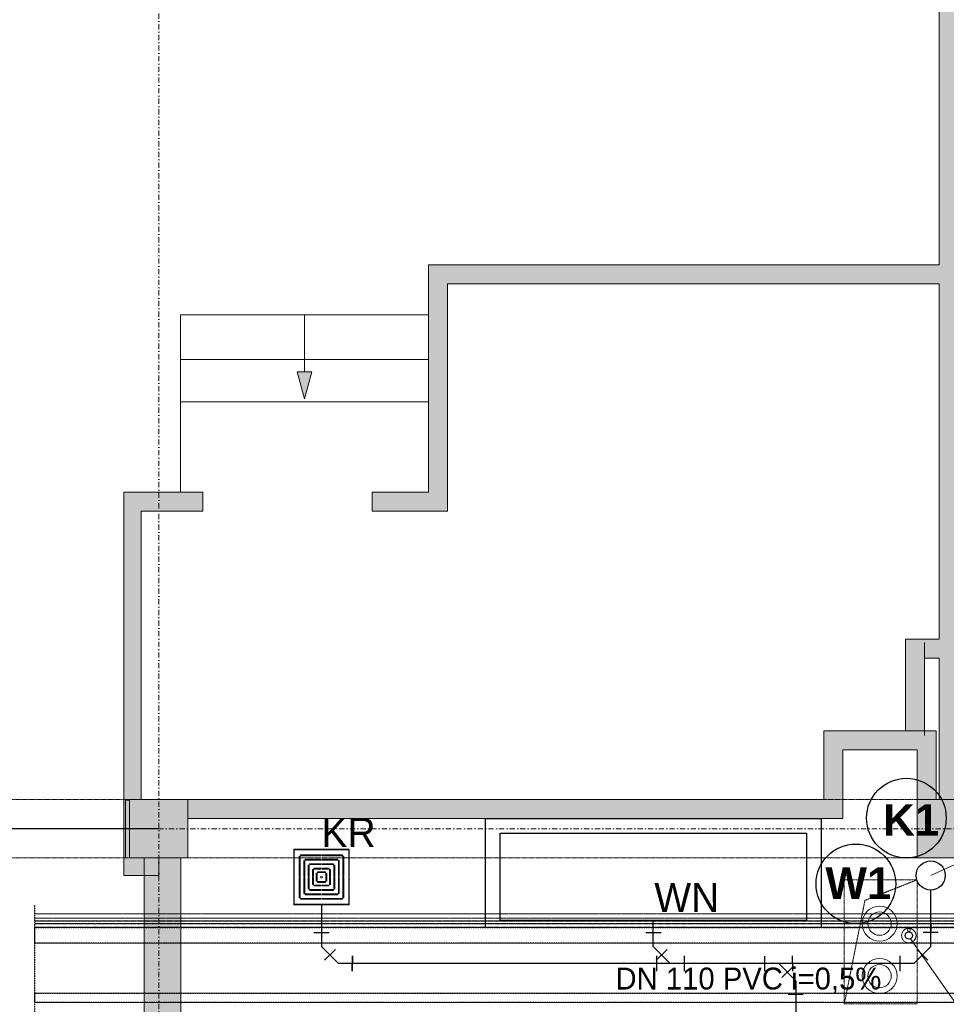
# Model space of a CAD drawing. Header units: centimetres. Extents: x -1589 to 108054, y -205274 to 31709.
# Tile 162 of 256: x 1283 to 1919, y 27750 to 28425. Entities that reach past the tile are written whole.
import ezdxf

# ---------------------------------------------------------------- set-up
doc = ezdxf.new("R2010")
doc.units = ezdxf.units.CM
doc.header["$LTSCALE"] = 0.01
doc.header["$MEASUREMENT"] = 0
for name, pattern in [('DASHEDX2', [38.1, 25.4, -12.7]), ('GESTRICHELT', [7, 4, -3]), ('Krawędzie ukryte', [27, 20, -7]), ('Kropki i Kreski', [72, 36, -18, 0, -18]), ('Przerywana podwójnie', [109.361107, 52.916665, -21.166666, 14.111111, -21.166666])]:
    doc.linetypes.add(name, pattern=pattern)
for name, color, linetype in [('2_instalacje pompownia.ISTN', 7, 'Continuous'), ('2_słupy.ISTN', 7, 'Continuous'), ('2_ściany wewnętrzne.ISTN', 7, 'Continuous'), ('2_ściany zewnętrzne.ISTN', 7, 'Continuous'), ('3_linie 2D .ISTN', 7, 'Continuous'), ('3_linii 2D .K_IR', 7, 'Continuous'), ('3_opisy.K_IR', 7, 'Continuous'), ('3_wentylacja.K_IR', 7, 'Continuous'), ('4_osie.ISTN', 7, 'Continuous'), ('5_wymiary.ISTN', 7, 'Continuous'), ('_KD', 7, 'Continuous'), ('_WOD-KAN', 7, 'Continuous')]:
    doc.layers.add(name, color=color, linetype=linetype)
for name, color, linetype, lineweight in [('_kanalizacja', 30, 'Continuous', 30), ('P-SANR-FIXT', 7, 'Continuous', 18), ('Parter Budynek 1__Opis', 8, 'Continuous', 5), ('PODKŁAD', 8, 'Continuous', 5)]:
    doc.layers.add(name, color=color, linetype=linetype, lineweight=lineweight)
doc.styles.add('GENERATED_STYLE_1', font='txt')
doc.linetypes.add('ZIGZAG', pattern='A,0.0001,-0.2,[131,ltypeshp.shx,S=0.2,R=0,X=-0.2,Y=0],-0.4,[131,ltypeshp.shx,S=0.2,R=180,X=0.2,Y=0],-0.2', length=0.8001)
doc.dimstyles.new('GENERATED_STYLE__2', dxfattribs={"dimtxt": 0.18, "dimasz": 18.24, "dimexe": 0.18, "dimexo": 0.0625, "dimgap": 0.09, "dimtad": 0, "dimtih": 1, "dimtoh": 1, "dimdec": 4, "dimzin": 0, "dimdsep": 46, "dimcen": 0.09, "dimadec": 0, "dimazin": 0, "dimtfac": 1, "dimtdec": 4, "dimtmove": 0, "dimatfit": 3, "dimldrblk": 'ARROWHEAD_5', "dimfxl": 1, "dimtolj": 1, "dimtzin": 0, "dimarcsym": 0})

# ---------------------------------------------------------------- blocks, each defined once
blk = doc.blocks.new('*D13')
at = {"layer": '5_wymiary.ISTN', "color": 0, "linetype": 'Continuous', "lineweight": -2}
for p, q in [((1378.57, 27870.5), (724.31, 27870.5)), ((724.49, 27852.26), (724.49, 27571.23)), ((724.49, 27288.74), (724.49, 27569.97)), ((737.03, 27270.5), (724.31, 27270.5))]:
    blk.add_line(p, q, dxfattribs=at)
at = {"layer": '5_wymiary.ISTN', "color": 0}
for points in [[(727.53, 27852.26), (721.45, 27852.26), (724.49, 27870.5)], [(721.45, 27288.74), (727.53, 27288.74), (724.49, 27270.5)]]:
    blk.add_solid(points, dxfattribs=at)
at = {"layer": 'Defpoints', "color": 0}
for p in [(724.49, 27870.5), (1378.63, 27870.5), (737.09, 27270.5)]:
    blk.add_point(p, dxfattribs=at)
at = {"layer": '5_wymiary.ISTN', "color": 0, "lineweight": 5, "insert": (724.49, 27570.6), "char_height": 0.18, "attachment_point": 5, "rotation": 90}
blk.add_mtext('\\A1;600.0000', dxfattribs=at)
blk = doc.blocks.new('ARROWHEAD_5')
at = {"linetype": 'Continuous', "lineweight": 0}
blk.add_hatch(color=0, dxfattribs=at).paths.add_polyline_path([(-1, 0.2679), (0, 0), (-1, -0.2679)])
at = {"color": 0, "linetype": 'Continuous', "lineweight": 0}
blk.add_line((0, 0), (-1, 0), dxfattribs=at)
blk = doc.blocks.new('*D14')
at = {"layer": '5_wymiary.ISTN', "color": 0, "linetype": 'Continuous', "lineweight": -2}
for p, q in [((1378.57, 28470.56), (724.31, 28470.56)), ((724.49, 28452.32), (724.49, 28171.3)), ((724.49, 27888.74), (724.49, 28169.95)), ((1378.57, 27870.5), (724.31, 27870.5))]:
    blk.add_line(p, q, dxfattribs=at)
at = {"layer": '5_wymiary.ISTN', "color": 0}
for points in [[(727.53, 28452.32), (721.45, 28452.32), (724.49, 28470.56)], [(721.45, 27888.74), (727.53, 27888.74), (724.49, 27870.5)]]:
    blk.add_solid(points, dxfattribs=at)
at = {"layer": 'Defpoints', "color": 0}
for p in [(724.49, 28470.56), (1378.63, 28470.56), (1378.63, 27870.5)]:
    blk.add_point(p, dxfattribs=at)
at = {"layer": '5_wymiary.ISTN', "color": 0, "lineweight": 5, "insert": (724.49, 28170.62), "char_height": 0.18, "attachment_point": 5, "rotation": 90}
blk.add_mtext('\\A1;600.0538', dxfattribs=at)

msp = doc.modelspace()

# ---------------------------------------------------------------- hatches: boundary and pattern name
at = {"layer": '2_słupy.ISTN', "linetype": 'Continuous', "lineweight": 5}
for points in [[(1358.63417, 27850.50296), (1398.63417, 27850.50296), (1398.63417, 27890.50296), (1358.63417, 27890.50296)], [(1898.63417, 27850.50296), (1938.63417, 27850.50296), (1938.63417, 27890.50296), (1898.63417, 27890.50296)]]:
    msp.add_hatch(color=8, dxfattribs=at).paths.add_polyline_path(points)
at = {"layer": '2_ściany wewnętrzne.ISTN', "linetype": 'Continuous', "lineweight": 5}
for points in [[(1913.63417, 28000.55677), (1938.63417, 28000.55677), (1938.63417, 28450.50296), (1913.63417, 28450.50296)], [(1576.63417, 28257.19113), (1563.63417, 28257.19113), (1576.63417, 28244.19113)], [(1576.63417, 28244.19113), (1563.63417, 28257.19113), (1563.63417, 28244.19113)], [(1576.63417, 28244.19113), (1913.63417, 28244.19113), (1913.63417, 28257.19113), (1576.63417, 28257.19113)], [(1576.63417, 28101.19113), (1576.63417, 28244.19113), (1563.63417, 28244.19113), (1563.63417, 28101.19113)], [(1366.63417, 28101.19113), (1354.63417, 28101.19113), (1366.63417, 28088.19113)], [(1354.63417, 28088.19113), (1366.63417, 28088.19113), (1354.63417, 28101.19113)], [(1366.63417, 28088.19113), (1408.95692, 28088.19113), (1408.95692, 28101.19113), (1366.63417, 28101.19113)], [(1524.95692, 28088.19113), (1563.63417, 28088.19113), (1563.63417, 28101.19113), (1524.95692, 28101.19113)], [(1576.63417, 28101.19113), (1563.63417, 28101.19113), (1576.63417, 28088.19113)], [(1563.63417, 28101.19113), (1563.63417, 28088.19113), (1576.63417, 28088.19113)], [(1890.63417, 27987.55677), (1903.63417, 27987.55677), (1890.63417, 28000.55677)], [(1890.63417, 28000.55677), (1903.63417, 27987.55677), (1903.63417, 28000.55677)], [(1903.63417, 27987.55677), (1948.63417, 27987.55677), (1948.63417, 28000.55677), (1903.63417, 28000.55677)], [(1890.63417, 27987.55677), (1890.63417, 27937.55678), (1903.63417, 27937.55678), (1903.63417, 27987.55677)], [(1938.63417, 27890.59841), (1938.63417, 27987.55677), (1913.63417, 27987.55677), (1913.63417, 27890.59841)], [(1398.31764, 27890.50296), (1398.63417, 27890.50296), (1398.63417, 27877.55677), (1834.63417, 27877.55677), (1834.63417, 27890.55677), (1398.31764, 27890.55677)], [(1834.63417, 27877.55677), (1847.63417, 27877.55677), (1834.63417, 27890.55677)], [(1847.63417, 27890.55677), (1834.63417, 27890.55677), (1847.63417, 27877.55677)], [(1938.63417, 27890.59841), (1913.63417, 27890.59841), (1913.63417, 27890.50296), (1938.45062, 27890.50296)], [(1358.63417, 27850.55678), (1354.63417, 27850.55678), (1354.63417, 27838.55678), (1366.58035, 27850.50296), (1358.63417, 27850.50296)], [(1354.63417, 27838.55678), (1378.63417, 27838.55678), (1378.63417, 27850.50296), (1366.58035, 27850.50296)], [(1368.69747, 27850.50296), (1368.69747, 27290.50296), (1393.69747, 27290.50296), (1393.69747, 27850.50296)]]:
    msp.add_hatch(color=8, dxfattribs=at).paths.add_polyline_path(points)
at = {"layer": '2_ściany zewnętrzne.ISTN', "linetype": 'Continuous', "lineweight": 5}
for points in [[(1354.63417, 27850.55678), (1358.63417, 27850.55678), (1358.63417, 27890.50296), (1366.63417, 27890.50296), (1366.63417, 28088.19113), (1354.63417, 28088.19113)], [(1847.63417, 27937.55678), (1834.63417, 27937.55678), (1847.63417, 27924.55678)], [(1847.63417, 27924.55678), (1834.63417, 27937.55678), (1834.63417, 27924.55678)], [(1847.63417, 27924.55678), (1911.63417, 27924.55678), (1911.63417, 27937.55678), (1847.63417, 27937.55678)], [(1847.63417, 27890.55677), (1847.63417, 27924.55678), (1834.63417, 27924.55678), (1834.63417, 27890.55677)], [(1898.63417, 27890.50296), (1911.63417, 27890.50296), (1911.63417, 27924.55678), (1898.63417, 27924.55678)], [(1355.9486, 27850.55678), (1358.63417, 27850.55678), (1358.63417, 27890.16261), (1355.9486, 27890.16261)]]:
    msp.add_hatch(color=8, dxfattribs=at).paths.add_polyline_path(points)
at = {"layer": '3_linie 2D .ISTN', "linetype": 'Continuous', "lineweight": 5}
msp.add_hatch(color=8, dxfattribs=at).paths.add_polyline_path([(1478.55076, 28165.15203), (1483.55076, 28183.81228), (1473.55076, 28183.81228)])

# ---------------------------------------------------------------- linework, layer by layer
at = {"color": 5, "linetype": 'Krawędzie ukryte', "lineweight": 25, "ltscale": 0.1}
msp.add_lwpolyline([(2103.69747, 27791.99172), (1293.69747, 27791.99172), (1293.69747, 27802.89172), (2103.69747, 27802.89172)], close=True, dxfattribs=at)
at = {"color": 8, "lineweight": 5}
msp.add_circle((1892.852, 27797.33418), 2.5, dxfattribs=at)
at = {"color": 5, "lineweight": 30}
msp.add_circle((1892.852, 27797.33418), 2.5, dxfattribs=at)
at = {"color": 1, "linetype": 'ZIGZAG', "lineweight": 15, "ltscale": 10}
msp.add_circle((1892.852, 27801.10585), 1, dxfattribs=at)
at = {"layer": '2_instalacje pompownia.ISTN', "color": 8, "linetype": 'Przerywana podwójnie', "lineweight": 5}
for p, q in [((1293.69747, 27812.21121), (2103.69747, 27812.21121)), ((2103.69747, 27809.21121), (1293.69747, 27809.21121)), ((1293.69747, 27807.37098), (2103.69747, 27807.37098)), ((2103.69747, 27805.37098), (1293.69747, 27805.37098)), ((1293.69747, 27802.99172), (2103.69747, 27802.99172)), ((2103.69747, 27791.99172), (1293.69747, 27791.99172)), ((1293.69747, 27757.8174), (2103.69747, 27757.8174)), ((2103.69747, 27751.4174), (1293.69747, 27751.4174))]:
    msp.add_line(p, q, dxfattribs=at)
at = {"layer": '2_instalacje pompownia.ISTN', "color": 8, "linetype": 'Krawędzie ukryte', "lineweight": 5}
for p, q in [((2103.69747, 27812.11121), (1293.69747, 27812.11121)), ((2103.69747, 27809.31121), (1293.69747, 27809.31121)), ((2103.69747, 27807.27098), (1293.69747, 27807.27098)), ((2103.69747, 27805.47098), (1293.69747, 27805.47098)), ((2103.69747, 27802.89172), (1293.69747, 27802.89172)), ((2103.69747, 27792.09172), (1293.69747, 27792.09172)), ((2103.69747, 27757.7174), (1293.69747, 27757.7174)), ((2103.69747, 27751.5174), (1293.69747, 27751.5174))]:
    msp.add_line(p, q, dxfattribs=at)
at = {"layer": '2_słupy.ISTN', "color": 8, "linetype": 'Continuous', "lineweight": 5}
msp.add_line((1903.63417, 27934.55678), (1903.63417, 27998.24315), dxfattribs=at)
at = {"layer": '2_słupy.ISTN', "color": 8, "linetype": 'Continuous', "lineweight": 5, "flags": 128}
for points in [[(1358.63417, 27850.50296), (1398.63417, 27850.50296), (1398.63417, 27890.50296), (1358.63417, 27890.50296)], [(1898.63417, 27850.50296), (1938.63417, 27850.50296), (1938.63417, 27890.50296), (1898.63417, 27890.50296)]]:
    msp.add_lwpolyline(points, close=True, dxfattribs=at)
at = {"layer": '2_ściany wewnętrzne.ISTN', "color": 8, "linetype": 'Continuous', "lineweight": 5}
for p, q in [((1408.95692, 28088.19113), (1408.95692, 28101.19113)), ((1408.95692, 28088.19113), (1408.95692, 28101.19113)), ((1524.95692, 28088.19113), (1524.95692, 28101.19113)), ((1524.95692, 28088.19113), (1524.95692, 28101.19113))]:
    msp.add_line(p, q, dxfattribs=at)
at = {"layer": '2_ściany wewnętrzne.ISTN', "color": 8, "linetype": 'Continuous', "lineweight": 5, "flags": 128}
for points in [[(1913.63417, 28450.55678), (1913.63417, 28257.19113)], [(1913.63417, 28257.19113), (1563.63417, 28257.19113)], [(1563.63417, 28257.19113), (1563.63417, 28244.19113)], [(1563.63417, 28244.19113), (1563.63417, 28101.19113)], [(1576.63417, 28244.19113), (1913.63417, 28244.19113)], [(1576.63417, 28088.19113), (1576.63417, 28244.19113)], [(1913.63417, 28244.19113), (1913.63417, 28000.55677)], [(1408.95692, 28101.19113), (1354.63417, 28101.19113)], [(1563.63417, 28101.19113), (1524.95692, 28101.19113)], [(1366.63417, 28088.19113), (1408.95692, 28088.19113)], [(1524.95692, 28088.19113), (1563.63417, 28088.19113)], [(1576.63417, 28088.19113), (1563.63417, 28088.19113)], [(1890.63417, 28000.55677), (1890.63417, 27937.55678)], [(1890.63417, 28000.55677), (1903.63417, 28000.55677)], [(1913.63417, 28000.55677), (1903.63417, 28000.55677)], [(1903.63417, 27937.55678), (1903.63417, 27987.55677)], [(1903.63417, 27987.55677), (1913.63417, 27987.55677)], [(1913.63417, 27987.55677), (1913.63417, 27890.50296)], [(1903.63417, 27937.55678), (1890.63417, 27937.55678)], [(1834.63417, 27890.55677), (1398.31764, 27890.55677)], [(1398.63417, 27877.55677), (1847.63417, 27877.55677)], [(1368.69747, 27850.50296), (1368.69747, 27290.50296)], [(1378.63417, 27850.50296), (1378.63417, 27838.55678)], [(1393.69747, 27290.50296), (1393.69747, 27850.50296)], [(1354.63417, 27838.55678), (1378.63417, 27838.55678)]]:
    msp.add_lwpolyline(points, dxfattribs=at)
at = {"layer": '2_ściany zewnętrzne.ISTN', "color": 8, "linetype": 'Continuous', "lineweight": 5, "flags": 128}
for points in [[(1354.63417, 28101.19113), (1354.63417, 28088.19113)], [(1354.63417, 28088.19113), (1354.63417, 27850.55678)], [(1366.63417, 27890.50296), (1366.63417, 28088.19113)], [(1911.63417, 27937.55678), (1834.63417, 27937.55678)], [(1834.63417, 27937.55678), (1834.63417, 27924.55678)], [(1911.63417, 27937.55678), (1911.63417, 27924.55678)], [(1834.63417, 27924.55678), (1834.63417, 27890.55677)], [(1847.63417, 27924.55678), (1898.63417, 27924.55678)], [(1847.63417, 27890.55677), (1847.63417, 27924.55678)], [(1898.63417, 27924.55678), (1898.63417, 27890.50296)], [(1911.63417, 27890.50296), (1911.63417, 27924.55678)], [(1358.63417, 27890.16261), (1355.9486, 27890.16261)], [(1355.9486, 27890.16261), (1355.9486, 27850.55678)], [(1847.63417, 27877.55677), (1847.63417, 27890.55677)], [(1354.63417, 27838.55678), (1354.63417, 27850.55678)]]:
    msp.add_lwpolyline(points, dxfattribs=at)
at = {"layer": '3_linie 2D .ISTN', "color": 8, "linetype": 'Continuous', "lineweight": 5}
for p, q in [((1563.63417, 28222.91847), (1393.46735, 28222.91847)), ((1393.46735, 28222.91847), (1393.46735, 28101.19113)), ((1478.55076, 28222.91847), (1478.55076, 28183.81228)), ((1563.63417, 28192.21719), (1393.46735, 28192.21719)), ((1478.55076, 28165.15203), (1473.55076, 28183.81228)), ((1473.55076, 28183.81228), (1483.55076, 28183.81228)), ((1478.55076, 28165.15203), (1483.55076, 28183.81228)), ((1563.63417, 28163.13322), (1393.46735, 28163.13322))]:
    msp.add_line(p, q, dxfattribs=at)
at = {"layer": '3_linii 2D .K_IR', "color": 8, "linetype": 'Krawędzie ukryte', "lineweight": 5}
msp.add_lwpolyline([(1898.63417, 27835.55678), (1848.63417, 27835.55678), (1848.63417, 27750.55678), (1898.63417, 27750.55678)], close=True, dxfattribs=at)
msp.add_lwpolyline([(1848.63417, 27750.55678), (1862.77631, 27821.41465), (1898.63417, 27835.55678)], dxfattribs=at)
at = {"layer": '3_opisy.K_IR', "color": 8, "linetype": 'Krawędzie ukryte', "lineweight": 5}
for points in [[(3518.63417, 27890.50296), (858.63417, 27890.50296)], [(3518.63417, 27850.50296), (858.63417, 27850.50296)]]:
    msp.add_lwpolyline(points, dxfattribs=at)
at = {"layer": '3_wentylacja.K_IR', "color": 8, "linetype": 'Continuous', "lineweight": 5}
for centre, radius in [((1872.81277, 27805.50296), 12), ((1872.81277, 27805.50296), 8), ((1892.852, 27797.33418), 5), ((1872.81277, 27769.50296), 12), ((1872.81277, 27769.50296), 8)]:
    msp.add_circle(centre, radius, dxfattribs=at)
at = {"layer": '4_osie.ISTN', "color": 7, "linetype": 'Kropki i Kreski', "lineweight": 0, "ltscale": 10}
for p, q in [((1378.63417, 26776.04981), (1378.63417, 30496.05924)), ((3732.51489, 27870.50296), (-339.90098, 27870.50296))]:
    msp.add_line(p, q, dxfattribs=at)
at = {"layer": '_kanalizacja', "color": 92, "linetype": 'DASHEDX2', "lineweight": 25, "ltscale": 0.1, "true_color": 0x00c600}
msp.add_lwpolyline([(2103.69747, 27751.4174), (1293.69747, 27751.4174), (1293.69747, 27757.8174), (2103.69747, 27757.8174)], close=True, dxfattribs=at)
at = {"layer": '_KD'}
for points in [[(1602.69747, 27877.55677), (1612.69747, 27877.55677), (1822.69747, 27877.55677), (1832.69747, 27877.55677), (1832.69747, 27867.55677), (1832.69747, 27818.40363)], [(1602.69747, 27803.20641), (1602.69747, 27877.55677)], [(1612.69747, 27807.55677), (1612.69747, 27867.55677), (1822.69747, 27867.55677), (1822.69747, 27807.55677)], [(1832.69747, 27818.35445), (1832.69747, 27807.55677), (1832.69747, 27803.20641)], [(1822.69747, 27807.55677), (1822.69747, 27807.55677), (1612.69747, 27807.55677)]]:
    msp.add_lwpolyline(points, dxfattribs=at)
at = {"layer": '_KD', "linetype": 'GESTRICHELT'}
msp.add_lwpolyline([(1293.69747, 27730.90916), (1293.69747, 27818.27753)], dxfattribs=at)
at = {"layer": '_WOD-KAN', "color": 30, "lineweight": 30}
for p, q in [((1908.00369, 27789.88346), (1907.85092, 27828.50072)), ((1490.23414, 27818.3518), (1490.23414, 27789.88346)), ((1908.00369, 27795.09389), (1908.06577, 27805.51476)), ((1485.02371, 27799.46141), (1495.44458, 27799.39933)), ((1712.60877, 27799.46141), (1723.02963, 27799.39933)), ((1913.06136, 27799.46141), (1902.64049, 27799.39933)), ((1501.8556, 27778.12271), (1490.23414, 27789.88346)), ((1492.31032, 27780.3693), (1499.72288, 27787.69407)), ((1729.28789, 27778.12271), (1717.66643, 27789.88346)), ((1719.74261, 27780.3693), (1727.15518, 27787.69407)), ((1896.38223, 27778.12271), (1908.00369, 27789.88346)), ((1905.92751, 27780.3693), (1898.51494, 27787.69407)), ((1511.3146, 27772.91228), (1511.37668, 27783.33314)), ((1511.37668, 27783.33314), (1511.3146, 27772.91228)), ((1720.09336, 27772.91636), (1720.03128, 27783.33723)), ((1720.09372, 27772.85574), (1720.03164, 27783.27661)), ((1738.96173, 27783.33314), (1738.89966, 27772.91228)), ((1794.10873, 27772.85574), (1794.17081, 27783.27661)), ((1803.78257, 27778.06618), (1815.40403, 27766.30543)), ((1812.97675, 27783.33314), (1813.03883, 27772.91228)), ((1812.97711, 27783.27253), (1813.03919, 27772.85166)), ((1886.70839, 27783.33314), (1886.77047, 27772.91228)), ((1813.32785, 27775.81958), (1805.91529, 27768.49482)), ((1820.4617, 27756.72748), (1810.04083, 27756.78956))]:
    msp.add_line(p, q, dxfattribs=at)
at = {"layer": '_WOD-KAN', "color": 7, "linetype": 'Continuous', "lineweight": 5, "flags": 128}
for points in [[(2736.87138, 27933.98237), (2117.09384, 27933.97285), (1907.85092, 27838.50072)], [(2762.67176, 27476.80025), (2117.09384, 27476.80025), (1893.93985, 27795.08327)]]:
    msp.add_lwpolyline(points, dxfattribs=at)
at = {"layer": '_WOD-KAN', "color": 30, "lineweight": 30}
for points in [[(1717.66643, 27789.88346), (1717.66643, 27807.55677)], [(1896.35119, 27778.12271), (1501.42779, 27778.12271)], [(1815.40403, 27766.30543), (1815.43507, 27502.01357)]]:
    msp.add_lwpolyline(points, dxfattribs=at)
msp.add_circle((1907.85092, 27838.50072), 10, dxfattribs=at)
at = {"layer": 'P-SANR-FIXT'}
for p, q in [((1509.31518, 27856.4518), (1471.21518, 27856.4518)), ((1509.31518, 27856.4518), (1471.21518, 27856.4518)), ((1471.21518, 27856.4518), (1471.21518, 27818.3518)), ((1471.53268, 27856.1343), (1508.99768, 27856.1343)), ((1471.53268, 27818.6693), (1471.53268, 27856.1343)), ((1471.61206, 27856.05493), (1471.61206, 27818.74868)), ((1508.91831, 27856.05493), (1471.61206, 27856.05493)), ((1475.0351, 27851.40623), (1475.0351, 27838.03685)), ((1475.0351, 27851.40623), (1475.0351, 27838.03685)), ((1475.6701, 27838.03685), (1475.6701, 27851.40623)), ((1475.6701, 27838.03685), (1475.6701, 27851.40623)), ((1489.63383, 27852.63188), (1476.26075, 27852.63188)), ((1489.63383, 27852.63188), (1476.26075, 27852.63188)), ((1476.26075, 27851.99688), (1489.63383, 27851.99688)), ((1476.26075, 27851.99688), (1489.63383, 27851.99688)), ((1504.26961, 27852.63188), (1490.90023, 27852.63188)), ((1504.26961, 27852.63188), (1490.90023, 27852.63188)), ((1490.90023, 27851.99688), (1504.26961, 27851.99688)), ((1490.90023, 27851.99688), (1504.26961, 27851.99688)), ((1504.86026, 27838.03685), (1504.86026, 27851.40623)), ((1504.86026, 27838.03685), (1504.86026, 27851.40623)), ((1505.49526, 27851.40623), (1505.49526, 27838.03685)), ((1505.49526, 27851.40623), (1505.49526, 27838.03685)), ((1508.91831, 27818.74868), (1508.91831, 27856.05493)), ((1508.99768, 27856.1343), (1508.99768, 27818.6693)), ((1509.31518, 27818.3518), (1509.31518, 27856.4518)), ((1478.08112, 27848.33045), (1478.08112, 27838.03653)), ((1478.08112, 27848.33045), (1478.08112, 27838.03653)), ((1478.71612, 27838.03653), (1478.71612, 27848.33045)), ((1478.71612, 27838.03653), (1478.71612, 27848.33045)), ((1489.63028, 27849.58587), (1479.33653, 27849.58587)), ((1489.63028, 27849.58587), (1479.33653, 27849.58587)), ((1479.33653, 27848.95087), (1489.63028, 27848.95087)), ((1479.33653, 27848.95087), (1489.63028, 27848.95087)), ((1481.12713, 27845.3142), (1481.12713, 27838.03528)), ((1481.12713, 27845.3142), (1481.12713, 27838.03528)), ((1481.76213, 27838.03528), (1481.76213, 27845.3142)), ((1481.76213, 27838.03528), (1481.76213, 27845.3142)), ((1482.35278, 27846.53985), (1489.6317, 27846.53985)), ((1482.35278, 27846.53985), (1489.6317, 27846.53985)), ((1489.6317, 27845.90485), (1482.35278, 27845.90485)), ((1489.6317, 27845.90485), (1482.35278, 27845.90485)), ((1498.17758, 27846.53985), (1490.89866, 27846.53985)), ((1498.17758, 27846.53985), (1490.89866, 27846.53985)), ((1490.89866, 27845.90485), (1498.17758, 27845.90485)), ((1490.89866, 27845.90485), (1498.17758, 27845.90485)), ((1501.19383, 27849.58587), (1490.89991, 27849.58587)), ((1501.19383, 27849.58587), (1490.89991, 27849.58587)), ((1490.89991, 27848.95087), (1501.19383, 27848.95087)), ((1490.89991, 27848.95087), (1501.19383, 27848.95087)), ((1498.76823, 27838.03528), (1498.76823, 27845.3142)), ((1498.76823, 27838.03528), (1498.76823, 27845.3142)), ((1499.40323, 27845.3142), (1499.40323, 27838.03528)), ((1499.40323, 27845.3142), (1499.40323, 27838.03528)), ((1501.81424, 27838.03653), (1501.81424, 27848.33045)), ((1501.81424, 27838.03653), (1501.81424, 27848.33045)), ((1502.44924, 27848.33045), (1502.44924, 27838.03653)), ((1502.44924, 27848.33045), (1502.44924, 27838.03653)), ((1484.17315, 27842.25826), (1484.17315, 27838.03519)), ((1484.17315, 27842.25826), (1484.17315, 27838.03519)), ((1484.80815, 27838.03519), (1484.80815, 27842.25826)), ((1484.80815, 27838.03519), (1484.80815, 27842.25826)), ((1489.62785, 27843.49384), (1485.40872, 27843.49384)), ((1489.62785, 27843.49384), (1485.40872, 27843.49384)), ((1485.40872, 27842.85884), (1489.62785, 27842.85884)), ((1485.40872, 27842.85884), (1489.62785, 27842.85884)), ((1486.5842, 27839.86627), (1486.5842, 27834.93283)), ((1486.5842, 27839.86627), (1486.5842, 27834.93283)), ((1487.21914, 27834.93283), (1487.21914, 27839.86627)), ((1487.21914, 27834.93283), (1487.21914, 27839.86627)), ((1492.72964, 27841.08279), (1487.79621, 27841.08279)), ((1492.72964, 27841.08279), (1487.79621, 27841.08279)), ((1487.79621, 27840.44785), (1492.72964, 27840.44785)), ((1487.79621, 27840.44785), (1492.72964, 27840.44785)), ((1495.12164, 27843.49384), (1490.89856, 27843.49384)), ((1495.12164, 27843.49384), (1490.89856, 27843.49384)), ((1490.89856, 27842.85884), (1495.12164, 27842.85884)), ((1490.89856, 27842.85884), (1495.12164, 27842.85884)), ((1493.31123, 27834.93283), (1493.31123, 27839.86627)), ((1493.31123, 27834.93283), (1493.31123, 27839.86627)), ((1493.94617, 27839.86627), (1493.94617, 27834.93283)), ((1493.94617, 27839.86627), (1493.94617, 27834.93283)), ((1495.72221, 27838.03519), (1495.72221, 27842.25826)), ((1495.72221, 27838.03519), (1495.72221, 27842.25826)), ((1496.35721, 27842.25826), (1496.35721, 27838.03519)), ((1496.35721, 27842.25826), (1496.35721, 27838.03519)), ((1475.0351, 27836.77045), (1475.0351, 27823.39738)), ((1475.0351, 27836.77045), (1475.0351, 27823.39738)), ((1475.0351, 27823.39738), (1475.0351, 27836.76676)), ((1475.0351, 27823.39738), (1475.0351, 27836.76676)), ((1475.6701, 27823.39738), (1475.6701, 27836.77045)), ((1475.6701, 27823.39738), (1475.6701, 27836.77045)), ((1475.6701, 27836.76676), (1475.6701, 27823.39738)), ((1475.6701, 27836.76676), (1475.6701, 27823.39738)), ((1478.08112, 27826.47316), (1478.08112, 27836.76708)), ((1478.08112, 27826.47316), (1478.08112, 27836.76708)), ((1478.08112, 27836.7669), (1478.08112, 27830.37067)), ((1478.08112, 27836.7669), (1478.08112, 27830.37067)), ((1478.71612, 27836.76708), (1478.71612, 27826.47316)), ((1478.71612, 27836.76708), (1478.71612, 27826.47316)), ((1478.71612, 27830.58135), (1478.71612, 27836.7669)), ((1478.71612, 27830.58135), (1478.71612, 27836.7669)), ((1481.12713, 27830.01912), (1481.12713, 27836.76833)), ((1481.12713, 27830.01912), (1481.12713, 27836.76833)), ((1481.12713, 27829.48941), (1481.12713, 27836.76833)), ((1481.12713, 27829.48941), (1481.12713, 27836.76833)), ((1481.76213, 27836.76833), (1481.76213, 27829.48941)), ((1481.76213, 27836.76833), (1481.76213, 27829.48941)), ((1481.76213, 27836.76833), (1481.76213, 27829.48941)), ((1481.76213, 27836.76833), (1481.76213, 27829.48941)), ((1484.17315, 27832.54534), (1484.17315, 27836.76842)), ((1484.17315, 27832.54534), (1484.17315, 27836.76842)), ((1484.17315, 27836.76447), (1484.17315, 27832.54534)), ((1484.17315, 27836.76447), (1484.17315, 27832.54534)), ((1484.80815, 27836.76842), (1484.80815, 27832.54534)), ((1484.80815, 27836.76842), (1484.80815, 27832.54534)), ((1484.80815, 27832.54534), (1484.80815, 27836.76447)), ((1484.80815, 27832.54534), (1484.80815, 27836.76447)), ((1485.40872, 27831.94477), (1489.62785, 27831.94477)), ((1485.40872, 27831.94477), (1489.62785, 27831.94477)), ((1485.40872, 27831.94477), (1489.62785, 27831.94477)), ((1485.40872, 27831.94477), (1489.62785, 27831.94477)), ((1489.62785, 27831.30977), (1485.40872, 27831.30977)), ((1489.62785, 27831.30977), (1485.40872, 27831.30977)), ((1487.79621, 27834.35576), (1492.72964, 27834.35576)), ((1487.79621, 27834.35576), (1492.72964, 27834.35576)), ((1487.79621, 27834.35576), (1492.72964, 27834.35576)), ((1487.79621, 27834.35576), (1492.72964, 27834.35576)), ((1492.72964, 27833.72082), (1487.79621, 27833.72082)), ((1492.72964, 27833.72082), (1487.79621, 27833.72082)), ((1492.72964, 27833.72082), (1487.79621, 27833.72082)), ((1492.72964, 27833.72082), (1487.79621, 27833.72082)), ((1490.89856, 27831.94477), (1494.51477, 27831.94477)), ((1490.89856, 27831.94477), (1494.51477, 27831.94477)), ((1490.89856, 27831.94477), (1495.12164, 27831.94477)), ((1490.89856, 27831.94477), (1495.12164, 27831.94477)), ((1495.12164, 27831.30977), (1490.89856, 27831.30977)), ((1495.12164, 27831.30977), (1490.89856, 27831.30977)), ((1495.72221, 27836.76842), (1495.72221, 27832.54534)), ((1495.72221, 27836.76842), (1495.72221, 27832.54534)), ((1495.72221, 27832.90344), (1495.72221, 27836.76447)), ((1495.72221, 27832.90344), (1495.72221, 27836.76447)), ((1496.35721, 27832.54534), (1496.35721, 27836.76842)), ((1496.35721, 27832.54534), (1496.35721, 27836.76842)), ((1496.35721, 27836.76447), (1496.35721, 27833.15579)), ((1496.35721, 27836.76447), (1496.35721, 27833.15579)), ((1498.76823, 27836.76833), (1498.76823, 27832.95812)), ((1498.76823, 27836.76833), (1498.76823, 27832.95812)), ((1498.76823, 27836.76833), (1498.76823, 27829.48941)), ((1498.76823, 27836.76833), (1498.76823, 27829.48941)), ((1499.40323, 27832.60082), (1499.40323, 27836.76833)), ((1499.40323, 27832.60082), (1499.40323, 27836.76833)), ((1499.40323, 27829.48941), (1499.40323, 27836.76833)), ((1499.40323, 27829.48941), (1499.40323, 27836.76833)), ((1501.81424, 27836.76708), (1501.81424, 27826.47316)), ((1501.81424, 27836.76708), (1501.81424, 27826.47316)), ((1501.81424, 27826.47316), (1501.81424, 27836.7669)), ((1501.81424, 27826.47316), (1501.81424, 27836.7669)), ((1502.44924, 27826.47316), (1502.44924, 27836.76708)), ((1502.44924, 27826.47316), (1502.44924, 27836.76708)), ((1502.44924, 27836.7669), (1502.44924, 27826.47316)), ((1502.44924, 27836.7669), (1502.44924, 27826.47316)), ((1504.86026, 27823.39738), (1504.86026, 27836.77045)), ((1504.86026, 27823.39738), (1504.86026, 27836.77045)), ((1504.86026, 27836.76676), (1504.86026, 27823.39738)), ((1504.86026, 27836.76676), (1504.86026, 27823.39738)), ((1505.49526, 27836.77045), (1505.49526, 27823.39738)), ((1505.49526, 27836.77045), (1505.49526, 27823.39738)), ((1505.49526, 27823.39738), (1505.49526, 27836.76676)), ((1505.49526, 27823.39738), (1505.49526, 27836.76676)), ((1479.33653, 27825.85274), (1489.63028, 27825.85274)), ((1479.33653, 27825.85274), (1489.63028, 27825.85274)), ((1489.63028, 27825.21774), (1479.33653, 27825.21774)), ((1489.63028, 27825.21774), (1479.33653, 27825.21774)), ((1489.6317, 27828.89876), (1482.35278, 27828.89876)), ((1489.6317, 27828.89876), (1482.35278, 27828.89876)), ((1482.35278, 27828.26376), (1489.6317, 27828.26376)), ((1482.35278, 27828.26376), (1489.6317, 27828.26376)), ((1490.89866, 27828.89876), (1498.17758, 27828.89876)), ((1490.89866, 27828.89876), (1498.17758, 27828.89876)), ((1498.17758, 27828.26376), (1490.89866, 27828.26376)), ((1498.17758, 27828.26376), (1490.89866, 27828.26376)), ((1490.89991, 27825.85274), (1501.19383, 27825.85274)), ((1490.89991, 27825.85274), (1501.19383, 27825.85274)), ((1501.19383, 27825.21774), (1490.89991, 27825.21774)), ((1501.19383, 27825.21774), (1490.89991, 27825.21774)), ((1509.31518, 27818.3518), (1471.21518, 27818.3518)), ((1471.53268, 27818.6693), (1508.99768, 27818.6693)), ((1508.91831, 27818.74868), (1471.61206, 27818.74868)), ((1476.26075, 27822.80673), (1489.63383, 27822.80673)), ((1476.26075, 27822.80673), (1489.63383, 27822.80673)), ((1489.63383, 27822.17173), (1476.26075, 27822.17173)), ((1489.63383, 27822.17173), (1476.26075, 27822.17173)), ((1490.90023, 27822.80673), (1504.26961, 27822.80673)), ((1490.90023, 27822.80673), (1504.26961, 27822.80673)), ((1504.26961, 27822.17173), (1490.90023, 27822.17173)), ((1504.26961, 27822.17173), (1490.90023, 27822.17173))]:
    msp.add_line(p, q, dxfattribs=at)
msp.add_circle((1490.26518, 27837.4018), 0.635, dxfattribs=at)
msp.add_circle((1490.26518, 27837.4018), 0.635, dxfattribs=at)
msp.add_circle((1490.26518, 27837.4018), 0.635, dxfattribs=at)
msp.add_circle((1490.26518, 27837.4018), 0.635, dxfattribs=at)
for centre, radius, start, end in [((1475.3526, 27851.40623), 0.3175, 0, 180), ((1475.3526, 27851.40623), 0.3175, 0, 180), ((1476.26075, 27852.31438), 0.3175, 90, 270), ((1476.26075, 27852.31438), 0.3175, 90, 270), ((1489.63383, 27852.31438), 0.3175, 270, 90), ((1489.63383, 27852.31438), 0.3175, 270, 90), ((1490.90023, 27852.31438), 0.3175, 90, 270), ((1490.90023, 27852.31438), 0.3175, 90, 270), ((1504.26961, 27852.31438), 0.3175, 270, 90), ((1504.26961, 27852.31438), 0.3175, 270, 90), ((1505.17776, 27851.40623), 0.3175, 0, 180), ((1505.17776, 27851.40623), 0.3175, 0, 180), ((1478.39862, 27848.33045), 0.3175, 0, 180), ((1478.39862, 27848.33045), 0.3175, 0, 180), ((1479.33653, 27849.26837), 0.3175, 90, 270), ((1479.33653, 27849.26837), 0.3175, 90, 270), ((1481.44463, 27845.3142), 0.3175, 0, 180), ((1481.44463, 27845.3142), 0.3175, 0, 180), ((1482.35278, 27846.22235), 0.3175, 90, 270), ((1482.35278, 27846.22235), 0.3175, 90, 270), ((1489.63028, 27849.26837), 0.3175, 270, 90), ((1489.63028, 27849.26837), 0.3175, 270, 90), ((1489.6317, 27846.22235), 0.3175, 270, 90), ((1489.6317, 27846.22235), 0.3175, 270, 90), ((1490.89866, 27846.22235), 0.3175, 90, 270), ((1490.89866, 27846.22235), 0.3175, 90, 270), ((1490.89991, 27849.26837), 0.3175, 90, 270), ((1490.89991, 27849.26837), 0.3175, 90, 270), ((1498.17758, 27846.22235), 0.3175, 270, 90), ((1498.17758, 27846.22235), 0.3175, 270, 90), ((1499.08573, 27845.3142), 0.3175, 0, 180), ((1499.08573, 27845.3142), 0.3175, 0, 180), ((1501.19383, 27849.26837), 0.3175, 270, 90), ((1501.19383, 27849.26837), 0.3175, 270, 90), ((1502.13174, 27848.33045), 0.3175, 0, 180), ((1502.13174, 27848.33045), 0.3175, 0, 180), ((1475.3526, 27838.03685), 0.3175, 180, 0), ((1475.3526, 27838.03685), 0.3175, 180, 0), ((1475.3526, 27838.03316), 0.3175, 180, 0), ((1475.3526, 27838.03316), 0.3175, 180, 0), ((1478.39862, 27838.03671), 0.3175, 180, 0), ((1478.39862, 27838.03671), 0.3175, 180, 0), ((1478.39862, 27838.03653), 0.3175, 180, 0), ((1478.39862, 27838.03653), 0.3175, 180, 0), ((1481.44463, 27838.03528), 0.3175, 180, 0), ((1481.44463, 27838.03528), 0.3175, 180, 0), ((1481.44463, 27838.03528), 0.3175, 180, 0), ((1481.44463, 27838.03528), 0.3175, 180, 0), ((1484.49065, 27842.25826), 0.3175, 0, 180), ((1484.49065, 27842.25826), 0.3175, 0, 180), ((1484.49065, 27838.03914), 0.3175, 180, 0), ((1484.49065, 27838.03914), 0.3175, 180, 0), ((1484.49065, 27838.03519), 0.3175, 180, 0), ((1484.49065, 27838.03519), 0.3175, 180, 0), ((1485.40872, 27843.17634), 0.3175, 90, 270), ((1485.40872, 27843.17634), 0.3175, 90, 270), ((1486.90167, 27839.86821), 0.31748, 359.65011465, 180.34988535), ((1486.90167, 27839.86821), 0.31748, 359.65011465, 180.34988535), ((1487.79621, 27840.76532), 0.31747, 90, 270), ((1487.79621, 27840.76532), 0.31747, 90, 270), ((1489.62785, 27843.17634), 0.3175, 270, 90), ((1489.62785, 27843.17634), 0.3175, 270, 90), ((1490.89856, 27843.17634), 0.3175, 90, 270), ((1490.89856, 27843.17634), 0.3175, 90, 270), ((1492.73158, 27840.76532), 0.31748, 269.65011466, 90.34988534), ((1492.73158, 27840.76532), 0.31748, 269.65011466, 90.34988534), ((1493.6287, 27839.86821), 0.31748, 359.65011481, 180.3498855), ((1493.6287, 27839.86821), 0.31748, 359.65011481, 180.3498855), ((1495.12164, 27843.17634), 0.3175, 270, 90), ((1495.12164, 27843.17634), 0.3175, 270, 90), ((1496.03971, 27842.25826), 0.3175, 0, 180), ((1496.03971, 27842.25826), 0.3175, 0, 180), ((1496.03971, 27838.03914), 0.3175, 180, 0), ((1496.03971, 27838.03914), 0.3175, 180, 0), ((1496.03971, 27838.03519), 0.3175, 180, 0), ((1496.03971, 27838.03519), 0.3175, 180, 0), ((1499.08573, 27838.03528), 0.3175, 180, 0), ((1499.08573, 27838.03528), 0.3175, 180, 0), ((1499.08573, 27838.03528), 0.3175, 180, 0), ((1499.08573, 27838.03528), 0.3175, 180, 0), ((1502.13174, 27838.03671), 0.3175, 180, 0), ((1502.13174, 27838.03671), 0.3175, 180, 0), ((1502.13174, 27838.03653), 0.3175, 180, 0), ((1502.13174, 27838.03653), 0.3175, 180, 0), ((1505.17776, 27838.03685), 0.3175, 180, 0), ((1505.17776, 27838.03685), 0.3175, 180, 0), ((1505.17776, 27838.03316), 0.3175, 180, 0), ((1505.17776, 27838.03316), 0.3175, 180, 0), ((1475.3526, 27836.77045), 0.3175, 0, 180), ((1475.3526, 27836.77045), 0.3175, 0, 180), ((1475.3526, 27836.76676), 0.3175, 0, 180), ((1475.3526, 27836.76676), 0.3175, 0, 180), ((1478.39862, 27836.76708), 0.3175, 0, 180), ((1478.39862, 27836.76708), 0.3175, 0, 180), ((1478.39862, 27836.7669), 0.3175, 0, 180), ((1478.39862, 27836.7669), 0.3175, 0, 180), ((1481.44463, 27836.76833), 0.3175, 0, 180), ((1481.44463, 27836.76833), 0.3175, 0, 180), ((1481.44463, 27836.76833), 0.3175, 0, 180), ((1481.44463, 27836.76833), 0.3175, 0, 180), ((1484.49065, 27836.76842), 0.3175, 0, 180), ((1484.49065, 27836.76842), 0.3175, 0, 180), ((1484.49065, 27836.76447), 0.3175, 0, 180), ((1484.49065, 27836.76447), 0.3175, 0, 180), ((1484.49065, 27832.54534), 0.3175, 180, 0), ((1484.49065, 27832.54534), 0.3175, 180, 0), ((1484.49065, 27832.54534), 0.3175, 180, 0), ((1484.49065, 27832.54534), 0.3175, 180, 0), ((1485.40872, 27831.62727), 0.3175, 90, 270), ((1485.40872, 27831.62727), 0.3175, 90, 270), ((1486.90167, 27834.9354), 0.31748, 179.65011465, 0.34988535), ((1486.90167, 27834.9354), 0.31748, 179.65011465, 0.34988535), ((1486.90167, 27834.93283), 0.31747, 180, 0), ((1486.90167, 27834.93283), 0.31747, 180, 0), ((1487.79621, 27834.03829), 0.31747, 90, 270), ((1487.79621, 27834.03829), 0.31747, 90, 270), ((1487.79621, 27834.03829), 0.31747, 90, 270), ((1487.79621, 27834.03829), 0.31747, 90, 270), ((1489.62785, 27831.62727), 0.3175, 270, 90), ((1489.62785, 27831.62727), 0.3175, 270, 90), ((1490.89856, 27831.62727), 0.3175, 90, 270), ((1490.89856, 27831.62727), 0.3175, 90, 270), ((1492.73158, 27834.03829), 0.31748, 269.65011466, 90.34988534), ((1492.73158, 27834.03829), 0.31748, 269.65011466, 90.34988534), ((1492.73158, 27834.03829), 0.31748, 269.65011466, 90.34988534), ((1492.73158, 27834.03829), 0.31748, 269.65011466, 90.34988534), ((1493.6287, 27834.9354), 0.31748, 179.6501145, 0.34988519), ((1493.6287, 27834.9354), 0.31748, 179.6501145, 0.34988519), ((1493.6287, 27834.93283), 0.31747, 180, 0), ((1493.6287, 27834.93283), 0.31747, 180, 0), ((1495.12164, 27831.62727), 0.3175, 270, 90), ((1495.12164, 27831.62727), 0.3175, 270, 90), ((1496.03971, 27836.76842), 0.3175, 0, 180), ((1496.03971, 27836.76842), 0.3175, 0, 180), ((1496.03971, 27836.76447), 0.3175, 0, 180), ((1496.03971, 27836.76447), 0.3175, 0, 180), ((1496.03971, 27832.54534), 0.3175, 180, 0), ((1496.03971, 27832.54534), 0.3175, 180, 0), ((1499.08573, 27836.76833), 0.3175, 0, 180), ((1499.08573, 27836.76833), 0.3175, 0, 180), ((1499.08573, 27836.76833), 0.3175, 0, 180), ((1499.08573, 27836.76833), 0.3175, 0, 180), ((1502.13174, 27836.76708), 0.3175, 0, 180), ((1502.13174, 27836.76708), 0.3175, 0, 180), ((1502.13174, 27836.7669), 0.3175, 0, 180), ((1502.13174, 27836.7669), 0.3175, 0, 180), ((1505.17776, 27836.77045), 0.3175, 0, 180), ((1505.17776, 27836.77045), 0.3175, 0, 180), ((1505.17776, 27836.76676), 0.3175, 0, 180), ((1505.17776, 27836.76676), 0.3175, 0, 180), ((1478.39862, 27826.47316), 0.3175, 180, 0), ((1478.39862, 27826.47316), 0.3175, 180, 0), ((1479.33653, 27825.53524), 0.3175, 90, 270), ((1479.33653, 27825.53524), 0.3175, 90, 270), ((1481.44463, 27829.48941), 0.3175, 180, 0), ((1481.44463, 27829.48941), 0.3175, 180, 0), ((1482.35278, 27828.58126), 0.3175, 90, 270), ((1482.35278, 27828.58126), 0.3175, 90, 270), ((1489.63028, 27825.53524), 0.3175, 270, 90), ((1489.63028, 27825.53524), 0.3175, 270, 90), ((1489.6317, 27828.58126), 0.3175, 270, 90), ((1489.6317, 27828.58126), 0.3175, 270, 90), ((1490.89866, 27828.58126), 0.3175, 90, 270), ((1490.89866, 27828.58126), 0.3175, 90, 270), ((1490.89991, 27825.53524), 0.3175, 90, 270), ((1490.89991, 27825.53524), 0.3175, 90, 270), ((1498.17758, 27828.58126), 0.3175, 270, 90), ((1498.17758, 27828.58126), 0.3175, 270, 90), ((1499.08573, 27829.48941), 0.3175, 180, 0), ((1499.08573, 27829.48941), 0.3175, 180, 0), ((1501.19383, 27825.53524), 0.3175, 270, 90), ((1501.19383, 27825.53524), 0.3175, 270, 90), ((1502.13174, 27826.47316), 0.3175, 180, 0), ((1502.13174, 27826.47316), 0.3175, 180, 0), ((1475.3526, 27823.39738), 0.3175, 180, 0), ((1475.3526, 27823.39738), 0.3175, 180, 0), ((1476.26075, 27822.48923), 0.3175, 90, 270), ((1476.26075, 27822.48923), 0.3175, 90, 270), ((1489.63383, 27822.48923), 0.3175, 270, 90), ((1489.63383, 27822.48923), 0.3175, 270, 90), ((1490.90023, 27822.48923), 0.3175, 90, 270), ((1490.90023, 27822.48923), 0.3175, 90, 270), ((1504.26961, 27822.48923), 0.3175, 270, 90), ((1504.26961, 27822.48923), 0.3175, 270, 90), ((1505.17776, 27823.39738), 0.3175, 180, 0), ((1505.17776, 27823.39738), 0.3175, 180, 0)]:
    msp.add_arc(centre, radius, start, end, dxfattribs=at)
at = {"layer": 'PODKŁAD', "color": 62, "lineweight": 30}
for centre in [(1891.1758, 27877.84792), (1856.60207, 27832.7629)]:
    msp.add_circle(centre, 27.30077, dxfattribs=at)

# ---------------------------------------------------------------- texts
at = {"layer": '_KD', "color": 2, "linetype": 'Continuous', "lineweight": 15, "char_height": 20, "attachment_point": 4, "rotation": 359.99896973, "style": 'GENERATED_STYLE_1'}
for s, insert in [('\\pxqc;\\A1;KR', (1490.15916, 27867.99132)), ('\\pxqc;\\A1;WN', (1718.37377, 27823.43693))]:
    msp.add_mtext(s, dxfattribs=dict(at, insert=insert))
at = {"layer": '_WOD-KAN', "color": 7, "linetype": 'Continuous', "lineweight": 15, "insert": (1691.73869, 27766.42207), "char_height": 15, "attachment_point": 4, "rotation": 0.00080742, "style": 'GENERATED_STYLE_1'}
msp.add_mtext('\\pxqc;\\A1;DN 110 PVC i=0,5%', dxfattribs=at)
at = {"layer": 'Parter Budynek 1__Opis', "color": 7, "lineweight": 18, "char_height": 21.5712, "width": 42.84096, "attachment_point": 7, "rotation": 0.00132567}
for s, insert in [('{\\fArial|b1|i0|c238|p34;K1}', (1875.22301, 27865.79272)), ('{\\fArial|b1|i0|c238|p34;W1}', (1835.70065, 27822.39193))]:
    msp.add_mtext(s, dxfattribs=dict(at, insert=insert))

# ---------------------------------------------------------------- dimensions: what is measured, and where the dimension line sits
at = {"layer": '5_wymiary.ISTN', "color": 8, "linetype": 'Continuous', "lineweight": 5}
for base, p1, p2, picture, middle in [((724.49022, 28470.55678), (1378.63417, 27870.50296), (1378.63417, 28470.55678), '*D14', (724.49022, 28170.62419)), ((724.49022, 27870.50296), (737.09022, 27270.50296), (1378.63417, 27870.50296), '*D13', (724.49022, 27570.59728))]:
    dim = msp.add_linear_dim(base=base, p1=p1, p2=p2, angle=90, dimstyle='GENERATED_STYLE__2', dxfattribs=at)
    dim.commit()
    dim.dimension.update_dxf_attribs({"geometry": picture, "text_midpoint": middle, "dimtype": 160, "text_rotation": 90})

doc.saveas('drawing.dxf')
